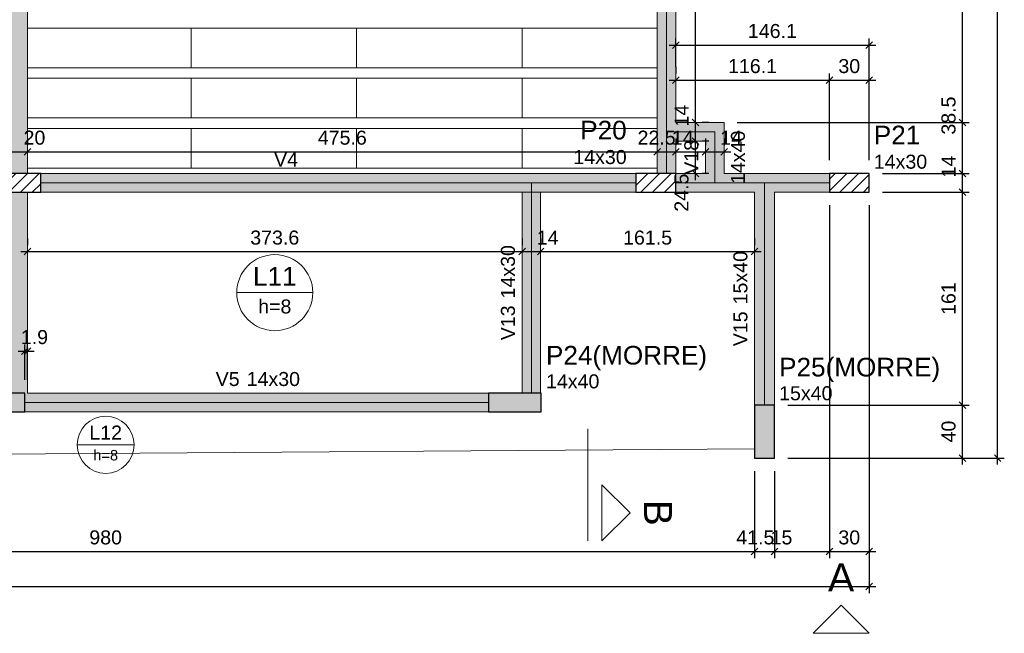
# Model space of a CAD drawing. Header units: millimetres. Extents: x 1434 to 2277, y -793 to -278.
# Tile 20 of 111: x 1732 to 1747, y -634 to -625. Entities that reach past the tile are written whole.
import ezdxf

# ---------------------------------------------------------------- set-up
doc = ezdxf.new("R2010")
doc.units = ezdxf.units.MM
doc.linetypes.add('DASHDOT', pattern=[25.4, 12.7, -6.35, 0, -6.35])
doc.linetypes.add('DOT', pattern=[6.35, 0, -6.35])
for name, color, linetype, lineweight in [('FO-Cortes', 9, 'DASHDOT', 5), ('FO-Cotas', 5, 'Continuous', 5), ('FO-Eixos', 5, 'Continuous', 5), ('FO-Hachura pilar que morre', 106, 'Continuous', 5), ('FO-Hachura pilar que passa', 19, 'Continuous', 5), ('FO-Hachura viga', 43, 'Continuous', 5), ('FO-Hachuras das lajes', 1, 'Continuous', 20), ('FO-Pilares', 4, 'Continuous', 30), ('FO-Textos das lajes', 3, 'Continuous', 20), ('FO-Textos das vigas', 7, 'Continuous', 5), ('FO-Textos dos pilares', 7, 'Continuous', 5), ('FO-Vigas', 1, 'Continuous', 20)]:
    doc.layers.add(name, color=color, linetype=linetype, lineweight=lineweight)
doc.styles.add('ARIAL', font='arial.ttf')
doc.styles.get("Standard").update_dxf_attribs({"font": 'arial.ttf'})
doc.dimstyles.new('UM_50.000000', dxfattribs={"dimtxt": 0.18, "dimasz": 0.1, "dimexe": 0.1, "dimexo": 0.2, "dimgap": 0, "dimtad": 1, "dimtih": 1, "dimtoh": 1, "dimdec": 1, "dimlfac": 50, "dimzin": 0, "dimdsep": 46, "dimtxsty": 'Standard', "dimcen": 0.09, "dimdle": 0.1, "dimadec": 1, "dimazin": 2, "dimtfac": 1, "dimtdec": 4, "dimtofl": 0, "dimtmove": 0, "dimatfit": 3, "dimfxl": 1, "dimtolj": 1, "dimarcsym": 0})
pattern_1 = [(45, (1711.39028, -632.76734), (-0.08838835, 0.08838835), [])]

# ---------------------------------------------------------------- blocks, each defined once
blk = doc.blocks.new('_Oblique')
at = {"color": 0, "linetype": 'ByBlock', "lineweight": -2}
blk.add_line((-0.5, -0.5), (0.5, 0.5), dxfattribs=at)
blk = doc.blocks.new('*D733')
at = {"layer": 'FO-Cotas', "color": 0, "lineweight": -2, "transparency": 16777216}
for p, q in [((1741.614, -625.395), (1741.614, -625.495)), ((1741.514, -625.595), (1744.035, -625.595)), ((1743.935, -626.807), (1743.935, -625.495))]:
    blk.add_line(p, q, dxfattribs=at)
at = {"layer": 'FO-Cotas', "color": 0, "lineweight": -2, "transparency": 16777216, "xscale": 0.1, "yscale": 0.1, "zscale": 0.1, "rotation": 180}
blk.add_blockref('_Oblique', (1741.614, -625.595), dxfattribs=at)
at = {"layer": 'FO-Cotas', "color": 0, "lineweight": -2, "transparency": 16777216, "xscale": 0.1, "yscale": 0.1, "zscale": 0.1}
blk.add_blockref('_Oblique', (1743.935, -625.595), dxfattribs=at)
at = {"layer": 'FO-Cotas', "color": 7, "transparency": 16777216, "insert": (1742.774, -625.384), "char_height": 0.2118, "attachment_point": 5, "rotation": 0.0057, "style": 'ARIAL'}
blk.add_mtext('\\A1;116.1', dxfattribs=at)
blk = doc.blocks.new('*D734')
at = {"layer": 'FO-Cotas', "color": 0, "lineweight": -2, "transparency": 16777216}
for p, q in [((1743.835, -625.595), (1744.635, -625.595)), ((1743.935, -626.807), (1743.935, -625.495)), ((1744.535, -626.807), (1744.535, -625.495))]:
    blk.add_line(p, q, dxfattribs=at)
at = {"layer": 'FO-Cotas', "color": 0, "lineweight": -2, "transparency": 16777216, "xscale": 0.1, "yscale": 0.1, "zscale": 0.1, "rotation": 180}
blk.add_blockref('_Oblique', (1743.935, -625.595), dxfattribs=at)
at = {"layer": 'FO-Cotas', "color": 0, "lineweight": -2, "transparency": 16777216, "xscale": 0.1, "yscale": 0.1, "zscale": 0.1}
blk.add_blockref('_Oblique', (1744.535, -625.595), dxfattribs=at)
at = {"layer": 'FO-Cotas', "color": 7, "transparency": 16777216, "insert": (1744.235, -625.384), "char_height": 0.2118, "attachment_point": 5, "rotation": 0.0057, "style": 'ARIAL'}
blk.add_mtext('\\A1;30', dxfattribs=at)
blk = doc.blocks.new('*D736')
at = {"layer": 'FO-Cotas', "color": 0, "lineweight": -2, "transparency": 16777216}
for p, q in [((1741.614, -625.395), (1741.614, -624.966)), ((1744.535, -626.807), (1744.535, -624.966)), ((1741.514, -625.066), (1744.635, -625.066))]:
    blk.add_line(p, q, dxfattribs=at)
at = {"layer": 'FO-Cotas', "color": 0, "lineweight": -2, "transparency": 16777216, "xscale": 0.1, "yscale": 0.1, "zscale": 0.1, "rotation": 180}
blk.add_blockref('_Oblique', (1741.614, -625.066), dxfattribs=at)
at = {"layer": 'FO-Cotas', "color": 0, "lineweight": -2, "transparency": 16777216, "xscale": 0.1, "yscale": 0.1, "zscale": 0.1}
blk.add_blockref('_Oblique', (1744.535, -625.066), dxfattribs=at)
at = {"layer": 'FO-Cotas', "color": 7, "transparency": 16777216, "insert": (1743.074, -624.854), "char_height": 0.2118, "attachment_point": 5, "rotation": 0.0057, "style": 'ARIAL'}
blk.add_mtext('\\A1;146.1', dxfattribs=at)
blk = doc.blocks.new('*D743')
at = {"layer": 'FO-Cotas', "color": 0, "lineweight": -2, "transparency": 16777216}
for p, q in [((1723.204, -631.507), (1723.204, -632.819)), ((1742.805, -631.507), (1742.805, -632.819)), ((1723.104, -632.719), (1742.905, -632.719))]:
    blk.add_line(p, q, dxfattribs=at)
at = {"layer": 'FO-Cotas', "color": 0, "lineweight": -2, "transparency": 16777216, "xscale": 0.1, "yscale": 0.1, "zscale": 0.1, "rotation": 180}
blk.add_blockref('_Oblique', (1723.204, -632.719), dxfattribs=at)
at = {"layer": 'FO-Cotas', "color": 0, "lineweight": -2, "transparency": 16777216, "xscale": 0.1, "yscale": 0.1, "zscale": 0.1}
blk.add_blockref('_Oblique', (1742.805, -632.719), dxfattribs=at)
at = {"layer": 'FO-Cotas', "color": 7, "transparency": 16777216, "insert": (1733.004, -632.508), "char_height": 0.2118, "attachment_point": 5, "rotation": 0.0057, "style": 'ARIAL'}
blk.add_mtext('\\A1;980', dxfattribs=at)
blk = doc.blocks.new('*D744')
at = {"layer": 'FO-Cotas', "color": 0, "lineweight": -2, "transparency": 16777216}
for p, q in [((1742.805, -631.507), (1742.805, -632.819)), ((1743.105, -631.507), (1743.105, -632.819)), ((1742.705, -632.719), (1743.205, -632.719))]:
    blk.add_line(p, q, dxfattribs=at)
at = {"layer": 'FO-Cotas', "color": 0, "lineweight": -2, "transparency": 16777216, "xscale": 0.1, "yscale": 0.1, "zscale": 0.1, "rotation": 180}
blk.add_blockref('_Oblique', (1742.805, -632.719), dxfattribs=at)
at = {"layer": 'FO-Cotas', "color": 0, "lineweight": -2, "transparency": 16777216, "xscale": 0.1, "yscale": 0.1, "zscale": 0.1}
blk.add_blockref('_Oblique', (1743.105, -632.719), dxfattribs=at)
at = {"layer": 'FO-Cotas', "color": 7, "transparency": 16777216, "insert": (1743.211, -632.508), "char_height": 0.2118, "attachment_point": 5, "rotation": 0.0057, "style": 'ARIAL'}
blk.add_mtext('\\A1;15', dxfattribs=at)
blk = doc.blocks.new('*D745')
at = {"layer": 'FO-Cotas', "color": 0, "lineweight": -2, "transparency": 16777216}
for p, q in [((1743.935, -627.487), (1743.935, -632.819)), ((1743.105, -631.507), (1743.105, -632.819)), ((1743.005, -632.719), (1744.035, -632.719))]:
    blk.add_line(p, q, dxfattribs=at)
at = {"layer": 'FO-Cotas', "color": 0, "lineweight": -2, "transparency": 16777216, "xscale": 0.1, "yscale": 0.1, "zscale": 0.1, "rotation": 180}
blk.add_blockref('_Oblique', (1743.105, -632.719), dxfattribs=at)
at = {"layer": 'FO-Cotas', "color": 0, "lineweight": -2, "transparency": 16777216, "xscale": 0.1, "yscale": 0.1, "zscale": 0.1}
blk.add_blockref('_Oblique', (1743.935, -632.719), dxfattribs=at)
at = {"layer": 'FO-Cotas', "color": 7, "transparency": 16777216, "insert": (1742.816, -632.508), "char_height": 0.2118, "attachment_point": 5, "rotation": 0.0057, "style": 'ARIAL'}
blk.add_mtext('\\A1;41.5', dxfattribs=at)
blk = doc.blocks.new('*D746')
at = {"layer": 'FO-Cotas', "color": 0, "lineweight": -2, "transparency": 16777216}
for p, q in [((1743.935, -627.487), (1743.935, -632.819)), ((1744.535, -627.487), (1744.535, -632.819)), ((1743.835, -632.719), (1744.635, -632.719))]:
    blk.add_line(p, q, dxfattribs=at)
at = {"layer": 'FO-Cotas', "color": 0, "lineweight": -2, "transparency": 16777216, "xscale": 0.1, "yscale": 0.1, "zscale": 0.1, "rotation": 180}
blk.add_blockref('_Oblique', (1743.935, -632.719), dxfattribs=at)
at = {"layer": 'FO-Cotas', "color": 0, "lineweight": -2, "transparency": 16777216, "xscale": 0.1, "yscale": 0.1, "zscale": 0.1}
blk.add_blockref('_Oblique', (1744.535, -632.719), dxfattribs=at)
at = {"layer": 'FO-Cotas', "color": 7, "transparency": 16777216, "insert": (1744.235, -632.508), "char_height": 0.2118, "attachment_point": 5, "rotation": 0.0057, "style": 'ARIAL'}
blk.add_mtext('\\A1;30', dxfattribs=at)
blk = doc.blocks.new('*D747')
at = {"layer": 'FO-Cotas', "color": 0, "lineweight": -2, "transparency": 16777216}
for p, q in [((1711.07, -627.487), (1711.07, -633.349)), ((1744.535, -627.487), (1744.535, -633.349)), ((1710.97, -633.249), (1744.635, -633.249))]:
    blk.add_line(p, q, dxfattribs=at)
at = {"layer": 'FO-Cotas', "color": 0, "lineweight": -2, "transparency": 16777216, "xscale": 0.1, "yscale": 0.1, "zscale": 0.1, "rotation": 180}
blk.add_blockref('_Oblique', (1711.07, -633.249), dxfattribs=at)
at = {"layer": 'FO-Cotas', "color": 0, "lineweight": -2, "transparency": 16777216, "xscale": 0.1, "yscale": 0.1, "zscale": 0.1}
blk.add_blockref('_Oblique', (1744.535, -633.249), dxfattribs=at)
at = {"layer": 'FO-Cotas', "color": 7, "transparency": 16777216, "insert": (1727.803, -633.037), "char_height": 0.2118, "attachment_point": 5, "rotation": 0.0057, "style": 'ARIAL'}
blk.add_mtext('\\A1;1673.2', dxfattribs=at)
blk = doc.blocks.new('*D763')
at = {"layer": 'FO-Cotas', "color": 0, "lineweight": -2, "transparency": 16777216}
for p, q in [((1745.947, -631.407), (1745.947, -630.407)), ((1743.305, -630.507), (1746.047, -630.507)), ((1743.305, -631.307), (1746.047, -631.307))]:
    blk.add_line(p, q, dxfattribs=at)
at = {"layer": 'FO-Cotas', "color": 0, "lineweight": -2, "transparency": 16777216, "xscale": 0.1, "yscale": 0.1, "zscale": 0.1}
for p, rotation in [((1745.947, -630.507), 90), ((1745.947, -631.307), 270)]:
    blk.add_blockref('_Oblique', p, dxfattribs=dict(at, rotation=rotation))
at = {"layer": 'FO-Cotas', "color": 7, "transparency": 16777216, "insert": (1745.735, -630.907), "char_height": 0.2118, "attachment_point": 5, "rotation": 90, "style": 'ARIAL'}
blk.add_mtext('\\A1;40', dxfattribs=at)
blk = doc.blocks.new('*D764')
at = {"layer": 'FO-Cotas', "color": 0, "lineweight": -2, "transparency": 16777216}
for p, q in [((1745.947, -630.607), (1745.947, -627.187)), ((1744.735, -627.287), (1746.047, -627.287)), ((1743.305, -630.507), (1746.047, -630.507))]:
    blk.add_line(p, q, dxfattribs=at)
at = {"layer": 'FO-Cotas', "color": 0, "lineweight": -2, "transparency": 16777216, "xscale": 0.1, "yscale": 0.1, "zscale": 0.1}
for p, rotation in [((1745.947, -627.287), 90), ((1745.947, -630.507), 270)]:
    blk.add_blockref('_Oblique', p, dxfattribs=dict(at, rotation=rotation))
at = {"layer": 'FO-Cotas', "color": 7, "transparency": 16777216, "insert": (1745.735, -628.897), "char_height": 0.2118, "attachment_point": 5, "rotation": 90, "style": 'ARIAL'}
blk.add_mtext('\\A1;161', dxfattribs=at)
blk = doc.blocks.new('*D765')
at = {"layer": 'FO-Cotas', "color": 0, "lineweight": -2, "transparency": 16777216}
for p, q in [((1745.947, -627.387), (1745.947, -626.907)), ((1744.735, -627.007), (1746.047, -627.007)), ((1744.735, -627.287), (1746.047, -627.287))]:
    blk.add_line(p, q, dxfattribs=at)
at = {"layer": 'FO-Cotas', "color": 0, "lineweight": -2, "transparency": 16777216, "xscale": 0.1, "yscale": 0.1, "zscale": 0.1}
for p, rotation in [((1745.947, -627.007), 90), ((1745.947, -627.287), 270)]:
    blk.add_blockref('_Oblique', p, dxfattribs=dict(at, rotation=rotation))
at = {"layer": 'FO-Cotas', "color": 7, "transparency": 16777216, "insert": (1745.735, -626.901), "char_height": 0.2118, "attachment_point": 5, "rotation": 90, "style": 'ARIAL'}
blk.add_mtext('\\A1;14', dxfattribs=at)
blk = doc.blocks.new('*D766')
at = {"layer": 'FO-Cotas', "color": 0, "lineweight": -2, "transparency": 16777216}
for p, q in [((1745.947, -627.107), (1745.947, -626.137)), ((1742.544, -626.237), (1746.047, -626.237)), ((1744.735, -627.007), (1746.047, -627.007))]:
    blk.add_line(p, q, dxfattribs=at)
at = {"layer": 'FO-Cotas', "color": 0, "lineweight": -2, "transparency": 16777216, "xscale": 0.1, "yscale": 0.1, "zscale": 0.1}
for p, rotation in [((1745.947, -626.237), 90), ((1745.947, -627.007), 270)]:
    blk.add_blockref('_Oblique', p, dxfattribs=dict(at, rotation=rotation))
at = {"layer": 'FO-Cotas', "color": 7, "transparency": 16777216, "insert": (1745.735, -626.131), "char_height": 0.2118, "attachment_point": 5, "rotation": 90, "style": 'ARIAL'}
blk.add_mtext('\\A1;38.5', dxfattribs=at)
blk = doc.blocks.new('*D767')
at = {"layer": 'FO-Cotas', "color": 0, "lineweight": -2, "transparency": 16777216}
for p, q in [((1741.814, -620.977), (1746.047, -620.977)), ((1745.947, -626.337), (1745.947, -620.877)), ((1742.544, -626.237), (1746.047, -626.237))]:
    blk.add_line(p, q, dxfattribs=at)
at = {"layer": 'FO-Cotas', "color": 0, "lineweight": -2, "transparency": 16777216, "xscale": 0.1, "yscale": 0.1, "zscale": 0.1}
for p, rotation in [((1745.947, -620.977), 90), ((1745.947, -626.237), 270)]:
    blk.add_blockref('_Oblique', p, dxfattribs=dict(at, rotation=rotation))
at = {"layer": 'FO-Cotas', "color": 7, "transparency": 16777216, "insert": (1745.735, -623.607), "char_height": 0.2118, "attachment_point": 5, "rotation": 90, "style": 'ARIAL'}
blk.add_mtext('\\A1;263', dxfattribs=at)
blk = doc.blocks.new('*D775')
at = {"layer": 'FO-Cotas', "color": 0, "lineweight": -2, "transparency": 16777216}
for p, q in [((1746.476, -631.407), (1746.476, -601.267)), ((1742.544, -601.367), (1746.576, -601.367)), ((1743.305, -631.307), (1746.576, -631.307))]:
    blk.add_line(p, q, dxfattribs=at)
at = {"layer": 'FO-Cotas', "color": 0, "lineweight": -2, "transparency": 16777216, "xscale": 0.1, "yscale": 0.1, "zscale": 0.1}
for p, rotation in [((1746.476, -601.367), 90), ((1746.476, -631.307), 270)]:
    blk.add_blockref('_Oblique', p, dxfattribs=dict(at, rotation=rotation))
at = {"layer": 'FO-Cotas', "color": 7, "transparency": 16777216, "insert": (1746.265, -616.337), "char_height": 0.2118, "attachment_point": 5, "rotation": 90, "style": 'ARIAL'}
blk.add_mtext('\\A1;1497', dxfattribs=at)
blk = doc.blocks.new('*D778')
at = {"layer": 'FO-Cotas', "color": 0, "lineweight": -2, "transparency": 16777216}
for p, q in [((1731.823, -627.987), (1731.823, -628.087)), ((1739.294, -627.987), (1739.294, -628.087)), ((1731.723, -628.187), (1739.394, -628.187))]:
    blk.add_line(p, q, dxfattribs=at)
at = {"layer": 'FO-Cotas', "color": 0, "lineweight": -2, "transparency": 16777216, "xscale": 0.1, "yscale": 0.1, "zscale": 0.1, "rotation": 180}
blk.add_blockref('_Oblique', (1731.823, -628.187), dxfattribs=at)
at = {"layer": 'FO-Cotas', "color": 0, "lineweight": -2, "transparency": 16777216, "xscale": 0.1, "yscale": 0.1, "zscale": 0.1}
blk.add_blockref('_Oblique', (1739.294, -628.187), dxfattribs=at)
at = {"layer": 'FO-Cotas', "color": 7, "transparency": 16777216, "insert": (1735.558, -627.976), "char_height": 0.2118, "attachment_point": 5, "rotation": 0.0057, "style": 'ARIAL'}
blk.add_mtext('\\A1;373.6', dxfattribs=at)
blk = doc.blocks.new('*D779')
at = {"layer": 'FO-Cotas', "color": 0, "lineweight": -2, "transparency": 16777216}
for p, q in [((1739.294, -627.987), (1739.294, -628.087)), ((1739.574, -627.987), (1739.574, -628.087)), ((1739.194, -628.187), (1739.674, -628.187))]:
    blk.add_line(p, q, dxfattribs=at)
at = {"layer": 'FO-Cotas', "color": 0, "lineweight": -2, "transparency": 16777216, "xscale": 0.1, "yscale": 0.1, "zscale": 0.1, "rotation": 180}
blk.add_blockref('_Oblique', (1739.294, -628.187), dxfattribs=at)
at = {"layer": 'FO-Cotas', "color": 0, "lineweight": -2, "transparency": 16777216, "xscale": 0.1, "yscale": 0.1, "zscale": 0.1}
blk.add_blockref('_Oblique', (1739.574, -628.187), dxfattribs=at)
at = {"layer": 'FO-Cotas', "color": 7, "transparency": 16777216, "insert": (1739.68, -627.976), "char_height": 0.2118, "attachment_point": 5, "rotation": 0.0057, "style": 'ARIAL'}
blk.add_mtext('\\A1;14', dxfattribs=at)
blk = doc.blocks.new('*D780')
at = {"layer": 'FO-Cotas', "color": 0, "lineweight": -2, "transparency": 16777216}
for p, q in [((1739.574, -627.987), (1739.574, -628.087)), ((1742.805, -627.987), (1742.805, -628.087)), ((1739.474, -628.187), (1742.905, -628.187))]:
    blk.add_line(p, q, dxfattribs=at)
at = {"layer": 'FO-Cotas', "color": 0, "lineweight": -2, "transparency": 16777216, "xscale": 0.1, "yscale": 0.1, "zscale": 0.1, "rotation": 180}
blk.add_blockref('_Oblique', (1739.574, -628.187), dxfattribs=at)
at = {"layer": 'FO-Cotas', "color": 0, "lineweight": -2, "transparency": 16777216, "xscale": 0.1, "yscale": 0.1, "zscale": 0.1}
blk.add_blockref('_Oblique', (1742.805, -628.187), dxfattribs=at)
at = {"layer": 'FO-Cotas', "color": 7, "transparency": 16777216, "insert": (1741.189, -627.976), "char_height": 0.2118, "attachment_point": 5, "rotation": 0.0057, "style": 'ARIAL'}
blk.add_mtext('\\A1;161.5', dxfattribs=at)
blk = doc.blocks.new('*D787')
at = {"layer": 'FO-Cotas', "color": 0, "lineweight": -2, "transparency": 16777216}
for p, q in [((1731.423, -626.477), (1731.423, -626.577)), ((1731.823, -626.477), (1731.823, -626.577)), ((1731.323, -626.677), (1731.923, -626.677))]:
    blk.add_line(p, q, dxfattribs=at)
at = {"layer": 'FO-Cotas', "color": 0, "lineweight": -2, "transparency": 16777216, "xscale": 0.1, "yscale": 0.1, "zscale": 0.1, "rotation": 180}
blk.add_blockref('_Oblique', (1731.423, -626.677), dxfattribs=at)
at = {"layer": 'FO-Cotas', "color": 0, "lineweight": -2, "transparency": 16777216, "xscale": 0.1, "yscale": 0.1, "zscale": 0.1}
blk.add_blockref('_Oblique', (1731.823, -626.677), dxfattribs=at)
at = {"layer": 'FO-Cotas', "color": 7, "transparency": 16777216, "insert": (1731.929, -626.466), "char_height": 0.2118, "attachment_point": 5, "rotation": 0.0057, "style": 'ARIAL'}
blk.add_mtext('\\A1;20', dxfattribs=at)
blk = doc.blocks.new('*D788')
at = {"layer": 'FO-Cotas', "color": 0, "lineweight": -2, "transparency": 16777216}
for p, q in [((1731.823, -626.477), (1731.823, -626.577)), ((1741.334, -626.477), (1741.334, -626.577)), ((1731.723, -626.677), (1741.434, -626.677))]:
    blk.add_line(p, q, dxfattribs=at)
at = {"layer": 'FO-Cotas', "color": 0, "lineweight": -2, "transparency": 16777216, "xscale": 0.1, "yscale": 0.1, "zscale": 0.1, "rotation": 180}
blk.add_blockref('_Oblique', (1731.823, -626.677), dxfattribs=at)
at = {"layer": 'FO-Cotas', "color": 0, "lineweight": -2, "transparency": 16777216, "xscale": 0.1, "yscale": 0.1, "zscale": 0.1}
blk.add_blockref('_Oblique', (1741.334, -626.677), dxfattribs=at)
at = {"layer": 'FO-Cotas', "color": 7, "transparency": 16777216, "insert": (1736.578, -626.466), "char_height": 0.2118, "attachment_point": 5, "rotation": 0.0057, "style": 'ARIAL'}
blk.add_mtext('\\A1;475.6', dxfattribs=at)
blk = doc.blocks.new('*D789')
at = {"layer": 'FO-Cotas', "color": 0, "lineweight": -2, "transparency": 16777216}
for p, q in [((1741.334, -626.477), (1741.334, -626.577)), ((1741.614, -626.477), (1741.614, -626.577)), ((1741.234, -626.677), (1741.714, -626.677))]:
    blk.add_line(p, q, dxfattribs=at)
at = {"layer": 'FO-Cotas', "color": 0, "lineweight": -2, "transparency": 16777216, "xscale": 0.1, "yscale": 0.1, "zscale": 0.1, "rotation": 180}
blk.add_blockref('_Oblique', (1741.334, -626.677), dxfattribs=at)
at = {"layer": 'FO-Cotas', "color": 0, "lineweight": -2, "transparency": 16777216, "xscale": 0.1, "yscale": 0.1, "zscale": 0.1}
blk.add_blockref('_Oblique', (1741.614, -626.677), dxfattribs=at)
at = {"layer": 'FO-Cotas', "color": 7, "transparency": 16777216, "insert": (1741.72, -626.466), "char_height": 0.2118, "attachment_point": 5, "rotation": 0.0057, "style": 'ARIAL'}
blk.add_mtext('\\A1;14', dxfattribs=at)
blk = doc.blocks.new('*D790')
at = {"layer": 'FO-Cotas', "color": 0, "lineweight": -2, "transparency": 16777216}
for p, q in [((1741.614, -626.477), (1741.614, -626.577)), ((1742.064, -626.477), (1742.064, -626.577)), ((1741.514, -626.677), (1742.164, -626.677))]:
    blk.add_line(p, q, dxfattribs=at)
at = {"layer": 'FO-Cotas', "color": 0, "lineweight": -2, "transparency": 16777216, "xscale": 0.1, "yscale": 0.1, "zscale": 0.1, "rotation": 180}
blk.add_blockref('_Oblique', (1741.614, -626.677), dxfattribs=at)
at = {"layer": 'FO-Cotas', "color": 0, "lineweight": -2, "transparency": 16777216, "xscale": 0.1, "yscale": 0.1, "zscale": 0.1}
blk.add_blockref('_Oblique', (1742.064, -626.677), dxfattribs=at)
at = {"layer": 'FO-Cotas', "color": 7, "transparency": 16777216, "insert": (1741.325, -626.466), "char_height": 0.2118, "attachment_point": 5, "rotation": 0.0057, "style": 'ARIAL'}
blk.add_mtext('\\A1;22.5', dxfattribs=at)
blk = doc.blocks.new('*D791')
at = {"layer": 'FO-Cotas', "color": 0, "lineweight": -2, "transparency": 16777216}
for p, q in [((1742.064, -626.477), (1742.064, -626.577)), ((1742.344, -626.477), (1742.344, -626.577)), ((1741.964, -626.677), (1742.444, -626.677))]:
    blk.add_line(p, q, dxfattribs=at)
at = {"layer": 'FO-Cotas', "color": 0, "lineweight": -2, "transparency": 16777216, "xscale": 0.1, "yscale": 0.1, "zscale": 0.1, "rotation": 180}
blk.add_blockref('_Oblique', (1742.064, -626.677), dxfattribs=at)
at = {"layer": 'FO-Cotas', "color": 0, "lineweight": -2, "transparency": 16777216, "xscale": 0.1, "yscale": 0.1, "zscale": 0.1}
blk.add_blockref('_Oblique', (1742.344, -626.677), dxfattribs=at)
at = {"layer": 'FO-Cotas', "color": 7, "transparency": 16777216, "insert": (1742.45, -626.466), "char_height": 0.2118, "attachment_point": 5, "rotation": 0.0057, "style": 'ARIAL'}
blk.add_mtext('\\A1;14', dxfattribs=at)
blk = doc.blocks.new('*D818')
at = {"layer": 'FO-Cotas', "color": 0, "lineweight": -2, "transparency": 16777216}
for p, q in [((1741.914, -627.107), (1741.914, -626.417)), ((1742.114, -626.517), (1742.014, -626.517)), ((1742.114, -627.007), (1742.014, -627.007))]:
    blk.add_line(p, q, dxfattribs=at)
at = {"layer": 'FO-Cotas', "color": 0, "lineweight": -2, "transparency": 16777216, "xscale": 0.1, "yscale": 0.1, "zscale": 0.1}
for p, rotation in [((1741.914, -626.517), 90), ((1741.914, -627.007), 270)]:
    blk.add_blockref('_Oblique', p, dxfattribs=dict(at, rotation=rotation))
at = {"layer": 'FO-Cotas', "color": 7, "transparency": 16777216, "insert": (1741.702, -627.296), "char_height": 0.2118, "attachment_point": 5, "rotation": 90, "style": 'ARIAL'}
blk.add_mtext('\\A1;24.5', dxfattribs=at)
blk = doc.blocks.new('*D819')
at = {"layer": 'FO-Cotas', "color": 0, "lineweight": -2, "transparency": 16777216}
for p, q in [((1741.914, -626.617), (1741.914, -626.137)), ((1742.114, -626.237), (1742.014, -626.237)), ((1742.114, -626.517), (1742.014, -626.517))]:
    blk.add_line(p, q, dxfattribs=at)
at = {"layer": 'FO-Cotas', "color": 0, "lineweight": -2, "transparency": 16777216, "xscale": 0.1, "yscale": 0.1, "zscale": 0.1}
for p, rotation in [((1741.914, -626.237), 90), ((1741.914, -626.517), 270)]:
    blk.add_blockref('_Oblique', p, dxfattribs=dict(at, rotation=rotation))
at = {"layer": 'FO-Cotas', "color": 7, "transparency": 16777216, "insert": (1741.702, -626.131), "char_height": 0.2118, "attachment_point": 5, "rotation": 90, "style": 'ARIAL'}
blk.add_mtext('\\A1;14', dxfattribs=at)
blk = doc.blocks.new('*D820')
at = {"layer": 'FO-Cotas', "color": 0, "lineweight": -2, "transparency": 16777216}
for p, q in [((1741.914, -626.337), (1741.914, -602.237)), ((1742.114, -602.337), (1742.014, -602.337)), ((1742.114, -626.237), (1742.014, -626.237))]:
    blk.add_line(p, q, dxfattribs=at)
at = {"layer": 'FO-Cotas', "color": 0, "lineweight": -2, "transparency": 16777216, "xscale": 0.1, "yscale": 0.1, "zscale": 0.1}
for p, rotation in [((1741.914, -602.337), 90), ((1741.914, -626.237), 270)]:
    blk.add_blockref('_Oblique', p, dxfattribs=dict(at, rotation=rotation))
at = {"layer": 'FO-Cotas', "color": 7, "transparency": 16777216, "insert": (1741.702, -614.287), "char_height": 0.2118, "attachment_point": 5, "rotation": 90, "style": 'ARIAL'}
blk.add_mtext('\\A1;1195', dxfattribs=at)
blk = doc.blocks.new('*D827')
at = {"layer": 'FO-Cotas', "color": 0, "lineweight": -2, "transparency": 16777216}
for p, q in [((1731.784, -630.127), (1731.784, -629.592)), ((1731.823, -630.127), (1731.823, -629.592)), ((1731.684, -629.692), (1731.923, -629.692))]:
    blk.add_line(p, q, dxfattribs=at)
at = {"layer": 'FO-Cotas', "color": 0, "lineweight": -2, "transparency": 16777216, "xscale": 0.1, "yscale": 0.1, "zscale": 0.1, "rotation": 180}
blk.add_blockref('_Oblique', (1731.784, -629.692), dxfattribs=at)
at = {"layer": 'FO-Cotas', "color": 0, "lineweight": -2, "transparency": 16777216, "xscale": 0.1, "yscale": 0.1, "zscale": 0.1}
blk.add_blockref('_Oblique', (1731.823, -629.692), dxfattribs=at)
at = {"layer": 'FO-Cotas', "color": 7, "transparency": 16777216, "insert": (1731.929, -629.48), "char_height": 0.2118, "attachment_point": 5, "rotation": 0.0057, "style": 'ARIAL'}
blk.add_mtext('\\A1;1.9', dxfattribs=at)

msp = doc.modelspace()

# ---------------------------------------------------------------- hatches: boundary and pattern name
at = {"layer": 'FO-Hachura pilar que morre', "linetype": 'Continuous'}
for points in [[(1730.9841, -630.3273), (1730.9841, -630.4673), (1730.9841, -630.6073), (1731.3841, -630.6073), (1731.7841, -630.6073), (1731.7841, -630.4673), (1731.7841, -630.3273), (1731.3841, -630.3273)], [(1738.7841, -630.3273), (1738.7841, -630.4673), (1738.7841, -630.6073), (1739.1841, -630.6073), (1739.5841, -630.6073), (1739.5841, -630.4673), (1739.5841, -630.3273), (1739.1841, -630.3273)], [(1742.8049, -631.3073), (1742.9549, -631.3073), (1743.1049, -631.3073), (1743.1049, -630.9073), (1743.1049, -630.5073), (1742.9549, -630.5073), (1742.8049, -630.5073), (1742.8049, -630.9073)]]:
    msp.add_hatch(color=256, dxfattribs=at).paths.add_polyline_path(points)
at = {"layer": 'FO-Hachura pilar que passa', "linetype": 'Continuous'}
h = msp.add_hatch(dxfattribs=at)
h.set_pattern_fill('ANSI31', color=256, style=0)
h.set_pattern_definition(pattern_1)
h.paths.add_polyline_path([(1731.2229, -627.0073), (1731.2229, -627.1473), (1731.2229, -627.2873), (1731.6229, -627.2873), (1732.0229, -627.2873), (1732.0229, -627.1473), (1732.0229, -627.0073), (1731.6229, -627.0073)])
h = msp.add_hatch(dxfattribs=at)
h.set_pattern_fill('ANSI31', color=256, style=0)
h.set_pattern_definition(pattern_1)
h.paths.add_polyline_path([(1741.0139, -627.0073), (1741.0139, -627.1473), (1741.0139, -627.2873), (1741.3139, -627.2873), (1741.6139, -627.2873), (1741.6139, -627.1473), (1741.6139, -627.0073), (1741.3139, -627.0073)])
h = msp.add_hatch(dxfattribs=at)
h.set_pattern_fill('ANSI31', color=256, style=0)
h.set_pattern_definition(pattern_1)
h.paths.add_polyline_path([(1743.9349, -627.0073), (1743.9349, -627.1473), (1743.9349, -627.2873), (1744.2349, -627.2873), (1744.5349, -627.2873), (1744.5349, -627.1473), (1744.5349, -627.0073), (1744.2349, -627.0073)])
at = {"layer": 'FO-Hachura viga', "linetype": 'Continuous'}
for points in [[(1731.8227, -618.2021), (1731.8227, -618.2021), (1731.4229, -618.2021), (1731.4229, -627.0073), (1731.8227, -627.0073), (1731.8227, -618.2021)], [(1741.6139, -626.2373), (1741.6139, -626.2373), (1741.6139, -620.9773), (1741.3339, -620.9773), (1741.3339, -626.3773), (1741.4739, -626.3773), (1741.6139, -626.2373)], [(1742.3441, -626.2373), (1742.3441, -626.2373), (1741.6139, -626.2373), (1741.4739, -626.3773), (1741.6139, -626.5173), (1742.0641, -626.5173), (1742.3441, -626.2373)], [(1742.3441, -627.0073), (1742.3441, -627.0073), (1742.3441, -626.2373), (1742.0641, -626.5173), (1742.0641, -627.0073), (1742.2041, -627.1473), (1742.3441, -627.0073)], [(1741.6139, -626.5173), (1741.6139, -626.5173), (1741.4739, -626.3773), (1741.3339, -626.3773), (1741.3339, -627.0073), (1741.6139, -627.0073), (1741.6139, -626.5173)], [(1739.4341, -627.0073), (1739.4341, -627.0073), (1732.0229, -627.0073), (1732.0229, -627.2873), (1739.4341, -627.2873), (1739.4341, -627.0073)], [(1741.0139, -627.0073), (1741.0139, -627.0073), (1739.4341, -627.0073), (1739.4341, -627.2873), (1741.0139, -627.2873), (1741.0139, -627.0073)], [(1742.2041, -627.1473), (1742.2041, -627.1473), (1742.0641, -627.0073), (1741.6139, -627.0073), (1741.6139, -627.2873), (1742.2041, -627.2873), (1742.2041, -627.1473)], [(1742.9549, -627.1473), (1742.9549, -627.1473), (1742.9549, -627.0073), (1742.3441, -627.0073), (1742.2041, -627.1473), (1742.2041, -627.2873), (1742.8049, -627.2873), (1742.9549, -627.1473)], [(1743.9349, -627.0073), (1743.9349, -627.0073), (1742.9549, -627.0073), (1742.9549, -627.1473), (1743.1049, -627.2873), (1743.9349, -627.2873), (1743.9349, -627.0073)], [(1739.5741, -627.2873), (1739.5741, -627.2873), (1739.4341, -627.1473), (1739.2941, -627.2873), (1739.2941, -630.3273), (1739.5741, -630.3273), (1739.5741, -627.2873)], [(1743.1049, -627.2873), (1743.1049, -627.2873), (1742.9549, -627.1473), (1742.8049, -627.2873), (1742.8049, -630.5073), (1743.1049, -630.5073), (1743.1049, -627.2873)], [(1731.8229, -627.2873), (1731.8229, -627.2873), (1731.4229, -627.2873), (1731.4229, -630.3273), (1731.8229, -630.3273), (1731.8229, -627.2873)], [(1731.7841, -630.6073), (1731.7841, -630.6073), (1738.7841, -630.6073), (1738.7841, -630.3273), (1731.7841, -630.3273), (1731.7841, -630.6073)]]:
    msp.add_hatch(color=256, dxfattribs=at).paths.add_polyline_path(points)

# ---------------------------------------------------------------- linework, layer by layer
at = {"layer": 'FO-Cortes', "ltscale": 0.2}
msp.add_line((1740.2883, -630.8632), (1740.2883, -632.5576), dxfattribs=at)
at = {"layer": 'FO-Cortes', "linetype": 'Continuous'}
for points in [[(1740.5001, -632.5576), (1740.5001, -631.7104), (1740.9237, -632.134), (1740.5001, -632.5576)], [(1744.5352, -633.9565), (1743.688, -633.9565), (1744.1116, -633.5329), (1744.5352, -633.9565)]]:
    msp.add_lwpolyline(points, close=True, dxfattribs=at)
at = {"layer": 'FO-Eixos'}
for p, q in [((1741.4739, -626.3773), (1741.4739, -620.9773)), ((1741.4739, -627.0073), (1741.4739, -626.3773)), ((1741.4739, -626.3773), (1742.2041, -626.3773)), ((1742.2041, -627.1473), (1742.2041, -626.3773)), ((1732.0229, -627.1473), (1739.4341, -627.1473)), ((1739.4341, -627.1473), (1741.0139, -627.1473)), ((1739.4341, -630.3273), (1739.4341, -627.1473)), ((1741.6139, -627.1473), (1742.2041, -627.1473)), ((1742.2041, -627.1473), (1742.9549, -627.1473)), ((1742.9549, -630.5073), (1742.9549, -627.1473)), ((1742.9549, -627.1473), (1743.9349, -627.1473)), ((1731.7841, -630.4673), (1738.7841, -630.4673))]:
    msp.add_line(p, q, dxfattribs=at)
for points in [[(1731.8233, -625.4073), (1734.2933, -625.4073), (1734.2933, -624.8073), (1731.8233, -624.8073)], [(1741.3343, -624.8073), (1739.2933, -624.8073), (1739.2933, -625.4073), (1741.3343, -625.4073)], [(1731.8233, -626.1673), (1734.2933, -626.1673), (1734.2933, -625.5673), (1731.8233, -625.5673)], [(1741.3343, -625.5673), (1739.2933, -625.5673), (1739.2933, -626.1673), (1741.3343, -626.1673)], [(1731.8233, -626.9273), (1734.2933, -626.9273), (1734.2933, -626.3273), (1731.8233, -626.3273)], [(1741.3343, -626.3273), (1739.2933, -626.3273), (1739.2933, -626.9273), (1741.3343, -626.9273)]]:
    msp.add_lwpolyline(points, dxfattribs=at)
for points in [[(1734.2933, -625.4073), (1736.7933, -625.4073), (1736.7933, -624.8073), (1734.2933, -624.8073), (1734.2933, -625.4073)], [(1736.7933, -625.4073), (1739.2933, -625.4073), (1739.2933, -624.8073), (1736.7933, -624.8073), (1736.7933, -625.4073)], [(1734.2933, -626.1673), (1736.7933, -626.1673), (1736.7933, -625.5673), (1734.2933, -625.5673), (1734.2933, -626.1673)], [(1736.7933, -626.1673), (1739.2933, -626.1673), (1739.2933, -625.5673), (1736.7933, -625.5673), (1736.7933, -626.1673)], [(1734.2933, -626.9273), (1736.7933, -626.9273), (1736.7933, -626.3273), (1734.2933, -626.3273), (1734.2933, -626.9273)], [(1736.7933, -626.9273), (1739.2933, -626.9273), (1739.2933, -626.3273), (1736.7933, -626.3273), (1736.7933, -626.9273)]]:
    msp.add_lwpolyline(points, close=True, dxfattribs=at)
at = {"layer": 'FO-Hachuras das lajes'}
for p, q in [((1731.8233, -624.8073), (1741.3343, -624.8073)), ((1741.3343, -624.8073), (1741.3343, -624.8073)), ((1741.3343, -624.8073), (1741.3343, -624.8073)), ((1731.8233, -625.4073), (1741.3343, -625.4073)), ((1741.3343, -625.4073), (1741.3343, -625.4073)), ((1741.3343, -625.4073), (1741.3343, -625.4073)), ((1731.8233, -625.5673), (1741.3343, -625.5673)), ((1741.3343, -625.5673), (1741.3343, -625.5673)), ((1741.3343, -625.5673), (1741.3343, -625.5673)), ((1731.8233, -626.1673), (1741.3343, -626.1673)), ((1741.3343, -626.1673), (1741.3343, -626.1673)), ((1741.3343, -626.1673), (1741.3343, -626.1673)), ((1731.8233, -626.3273), (1741.3343, -626.3273)), ((1741.3343, -626.3273), (1741.3343, -626.3273)), ((1741.3343, -626.3273), (1741.3343, -626.3273)), ((1731.8233, -626.9273), (1741.3343, -626.9273)), ((1741.3343, -626.9273), (1741.3343, -626.9273)), ((1741.3343, -626.9273), (1741.3343, -626.9273))]:
    msp.add_line(p, q, dxfattribs=at)
at = {"layer": 'FO-Pilares'}
for points in [[(1731.2229, -627.0073), (1731.2229, -627.1473), (1731.2229, -627.2873), (1731.6229, -627.2873), (1732.0229, -627.2873), (1732.0229, -627.1473), (1732.0229, -627.0073), (1731.6229, -627.0073), (1731.2229, -627.0073)], [(1741.0139, -627.0073), (1741.0139, -627.1473), (1741.0139, -627.2873), (1741.3139, -627.2873), (1741.6139, -627.2873), (1741.6139, -627.1473), (1741.6139, -627.0073), (1741.3139, -627.0073), (1741.0139, -627.0073)], [(1743.9349, -627.0073), (1743.9349, -627.1473), (1743.9349, -627.2873), (1744.2349, -627.2873), (1744.5349, -627.2873), (1744.5349, -627.1473), (1744.5349, -627.0073), (1744.2349, -627.0073), (1743.9349, -627.0073)], [(1730.9841, -630.3273), (1730.9841, -630.4673), (1730.9841, -630.6073), (1731.3841, -630.6073), (1731.7841, -630.6073), (1731.7841, -630.4673), (1731.7841, -630.3273), (1731.3841, -630.3273), (1730.9841, -630.3273)], [(1738.7841, -630.3273), (1738.7841, -630.4673), (1738.7841, -630.6073), (1739.1841, -630.6073), (1739.5841, -630.6073), (1739.5841, -630.4673), (1739.5841, -630.3273), (1739.1841, -630.3273), (1738.7841, -630.3273)], [(1742.8049, -631.3073), (1742.9549, -631.3073), (1743.1049, -631.3073), (1743.1049, -630.9073), (1743.1049, -630.5073), (1742.9549, -630.5073), (1742.8049, -630.5073), (1742.8049, -630.9073), (1742.8049, -631.3073)]]:
    msp.add_lwpolyline(points, close=True, dxfattribs=at)
at = {"layer": 'FO-Textos das lajes'}
for p, q in [((1734.9838, -628.8073), (1736.1331, -628.8073)), ((1732.5735, -631.1073), (1733.4355, -631.1073))]:
    msp.add_line(p, q, dxfattribs=at)
for centre, radius in [((1735.5585, -628.8073), 0.5746), ((1733.0045, -631.1073), 0.431)]:
    msp.add_circle(centre, radius, dxfattribs=at)
at = {"layer": 'FO-Vigas'}
for p, q in [((1731.8229, -627.0073), (1731.8229, -618.2021)), ((1741.3339, -626.3773), (1741.3339, -620.9773)), ((1741.6139, -626.2373), (1741.6139, -620.9773)), ((1741.6139, -626.2373), (1742.3441, -626.2373)), ((1742.3441, -627.0073), (1742.3441, -626.2373)), ((1741.3339, -627.0073), (1741.3339, -626.3773)), ((1741.6139, -627.0073), (1741.6139, -626.5173)), ((1741.6139, -626.5173), (1742.0641, -626.5173)), ((1742.0641, -627.0073), (1742.0641, -626.5173)), ((1732.0229, -627.0073), (1739.4341, -627.0073)), ((1739.4341, -627.0073), (1741.0139, -627.0073)), ((1741.6139, -627.0073), (1742.0641, -627.0073)), ((1742.3441, -627.0073), (1742.9549, -627.0073)), ((1742.9549, -627.0073), (1743.9349, -627.0073)), ((1731.8229, -630.3273), (1731.8229, -627.2873)), ((1732.0229, -627.2873), (1739.4341, -627.2873)), ((1739.2941, -630.3273), (1739.2941, -627.2873)), ((1739.4341, -627.2873), (1741.0139, -627.2873)), ((1739.5741, -630.3273), (1739.5741, -627.2873)), ((1741.6139, -627.2873), (1742.2041, -627.2873)), ((1742.2041, -627.2873), (1742.8049, -627.2873)), ((1742.8049, -630.5073), (1742.8049, -627.2873)), ((1743.1049, -630.5073), (1743.1049, -627.2873)), ((1743.1049, -627.2873), (1743.9349, -627.2873)), ((1731.8229, -630.3273), (1738.7841, -630.3273)), ((1731.7841, -630.6073), (1738.7841, -630.6073)), ((1723.2041, -631.3073), (1742.8049, -631.1683))]:
    msp.add_line(p, q, dxfattribs=at)

# ---------------------------------------------------------------- texts
at = {"layer": 'FO-Cortes', "linetype": 'DOT', "ltscale": 0.2, "insert": (1741.1355, -632.134), "char_height": 0.4236, "width": 0.792819, "attachment_point": 8, "rotation": 270, "line_spacing_factor": 0.798, "style": 'ARIAL'}
msp.add_mtext('B', dxfattribs=at)
at = {"layer": 'FO-Cortes', "linetype": 'DOT', "ltscale": 0.2, "insert": (1744.1116, -633.3211), "char_height": 0.4236, "width": 0.792819, "attachment_point": 8, "line_spacing_factor": 0.798, "style": 'ARIAL'}
msp.add_mtext('A', dxfattribs=at)
at = {"layer": 'FO-Textos das lajes', "attachment_point": 8, "line_spacing_factor": 0.798, "style": 'ARIAL'}
for s, insert, char_height, width in [('L11', (1735.5585, -628.7014), 0.2824, 1.312705), ('h=8', (1735.5585, -629.125), 0.2118, 1.006939), ('L12', (1733.0045, -631.0279), 0.2118, 0.989578), ('h=8', (1733.0045, -631.3456), 0.15885, 0.760341)]:
    msp.add_mtext(s, dxfattribs=dict(at, insert=insert, char_height=char_height, width=width))
at = {"layer": 'FO-Textos das vigas', "linetype": 'Continuous', "char_height": 0.2118, "rotation": 90, "line_spacing_factor": 0.798, "style": 'ARIAL'}
for s, insert, width, attachment_point in [('14x40', (1742.6618, -626.7623), 1.61168, 8), ('V18', (1741.9582, -626.7623), 1.056128, 8), ('14x30', (1739.1882, -628.8946), 1.61168, 7), ('15x40', (1742.699, -628.9846), 1.61168, 7), ('V13', (1739.1882, -629.0005), 1.056128, 9), ('V15', (1742.699, -629.0905), 1.056128, 9)]:
    msp.add_mtext(s, dxfattribs=dict(at, insert=insert, width=width, attachment_point=attachment_point))
at = {"layer": 'FO-Textos das vigas', "linetype": 'Continuous', "char_height": 0.2118, "line_spacing_factor": 0.798, "style": 'ARIAL'}
for s, insert, width, attachment_point in [('V4', (1735.7285, -626.9014), 0.726269, 8), ('V5', (1735.0278, -630.2214), 0.726269, 9), ('14x30', (1735.1337, -630.2214), 1.61168, 7)]:
    msp.add_mtext(s, dxfattribs=dict(at, insert=insert, width=width, attachment_point=attachment_point))
at = {"layer": 'FO-Textos dos pilares', "linetype": 'Continuous', "line_spacing_factor": 0.798, "style": 'ARIAL'}
for s, insert, char_height, width, attachment_point in [('P20', (1740.8731, -626.4955), 0.2824, 1.400986, 9), ('P21', (1744.6055, -626.5661), 0.2824, 1.400986, 7), ('14x30', (1740.8731, -626.8661), 0.2118, 1.61168, 9), ('14x30', (1744.6055, -626.9367), 0.2118, 1.61168, 7), ('P24(MORRE)', (1739.6543, -629.9793), 0.2824, 4.851635, 7), ('P25(MORRE)', (1743.1753, -630.1593), 0.2824, 4.851635, 7), ('14x40', (1739.6547, -630.2567), 0.2118, 1.61168, 7), ('15x40', (1743.1755, -630.4367), 0.2118, 1.61168, 7)]:
    msp.add_mtext(s, dxfattribs=dict(at, insert=insert, char_height=char_height, width=width, attachment_point=attachment_point))

# ---------------------------------------------------------------- dimensions: what is measured, and where the dimension line sits
at = {"layer": 'FO-Cotas'}
for base, p1, p2, picture, middle in [((1746.4764, -601.3673), (1743.1049, -631.3073), (1742.3441, -601.3673), '*D775', (1746.2646, -616.3373)), ((1741.9141, -602.3373), (1741.9141, -626.2373), (1741.9141, -602.3373), '*D820', (1741.7023, -614.2873)), ((1745.9469, -620.9773), (1742.3441, -626.2373), (1741.6141, -620.9773), '*D767', (1745.7351, -623.6073)), ((1745.9469, -626.2373), (1744.5349, -627.0073), (1742.3441, -626.2373), '*D766', (1745.7351, -626.1314)), ((1741.9141, -626.2373), (1741.9141, -626.5173), (1741.9141, -626.2373), '*D819', (1741.7023, -626.1314)), ((1741.9141, -626.5173), (1741.9141, -627.0073), (1741.9141, -626.5173), '*D818', (1741.7023, -627.296)), ((1745.9469, -627.0073), (1744.5349, -627.2873), (1744.5349, -627.0073), '*D765', (1745.7351, -626.9014)), ((1745.9469, -627.2873), (1743.1049, -630.5073), (1744.5349, -627.2873), '*D764', (1745.7351, -628.8973)), ((1745.9469, -630.5073), (1743.1049, -631.3073), (1743.1049, -630.5073), '*D763', (1745.7351, -630.9073))]:
    dim = msp.add_linear_dim(base=base, p1=p1, p2=p2, angle=90, dimstyle='UM_50.000000', override={"dimtxt": 0.2118, "dimasz": 0.1, "dimexe": 0.1, "dimexo": 0.2, "dimtad": 1, "dimtih": 0, "dimtoh": 0, "dimdec": 1, "dimlfac": 50, "dimzin": 8, "dimtxsty": 'ARIAL', "dimblk": 'Oblique', "dimblk1": 'Oblique', "dimblk2": 'Oblique', "dimsah": 1, "dimdle": 0.1, "dimse1": 0, "dimse2": 0, "dimclrt": 7, "dimadec": 1, "dimazin": 3, "dimtmove": 2, "dimldrblk": 'Oblique'}, dxfattribs=at)
    dim.commit()
    dim.dimension.update_dxf_attribs({"geometry": picture, "text_midpoint": middle, "dimtype": 160, "text_rotation": 90})
for base, p1, p2, picture, middle, turn in [((1744.5348807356, -625.0658355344), (1741.6138807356, -625.5953355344), (1744.5348807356, -627.0073355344), '*D736', (1743.0743807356, -624.8540355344), 0.005729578), ((1743.9348807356, -625.5953355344), (1741.6138807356, -625.5953355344), (1743.9348807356, -627.0073355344), '*D733', (1742.7743807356, -625.3835355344), 0.005729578), ((1744.5349, -625.5953), (1743.9349, -627.0073), (1744.5349, -627.0073), '*D734', (1744.2349, -625.3835), 0.00573), ((1731.8229, -626.6773), (1731.4229, -626.6773), (1731.8229, -626.6773), '*D787', (1731.9288, -626.4655), 0.00573), ((1741.3338807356, -626.6773355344), (1731.8228807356, -626.6773355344), (1741.3338807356, -626.6773355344), '*D788', (1736.5783807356, -626.4655355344), 0.005729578), ((1742.0641, -626.6773), (1741.6139, -626.6773), (1742.0641, -626.6773), '*D790', (1741.3252, -626.4655), 0.00573), ((1741.6139, -626.6773), (1741.3339, -626.6773), (1741.6139, -626.6773), '*D789', (1741.7198, -626.4655), 0.00573), ((1742.3441, -626.6773), (1742.0641, -626.6773), (1742.3441, -626.6773), '*D791', (1742.45, -626.4655), 0.00573), ((1744.5349, -633.2488), (1711.0703, -627.2873), (1744.5349, -627.2873), '*D747', (1727.8026, -633.037), 0.00573), ((1743.9349, -632.7193), (1743.1049, -631.3073), (1743.9349, -627.2873), '*D745', (1742.8162, -632.5075), 0.00573), ((1744.5349, -632.7193), (1743.9349, -627.2873), (1744.5349, -627.2873), '*D746', (1744.2349, -632.5075), 0.00573), ((1739.2941, -628.1873), (1731.8229, -628.1873), (1739.2941, -628.1873), '*D778', (1735.5585, -627.9755), 0.00573), ((1739.5741, -628.1873), (1739.2941, -628.1873), (1739.5741, -628.1873), '*D779', (1739.68, -627.9755), 0.00573), ((1742.8049, -628.1873), (1739.5741, -628.1873), (1742.8049, -628.1873), '*D780', (1741.1895, -627.9755), 0.00573), ((1731.8229, -629.6919), (1731.7841, -630.3273), (1731.8229, -630.3273), '*D827', (1731.9288, -629.4801), 0.00573), ((1742.8049, -632.7193), (1723.2041, -631.3073), (1742.8049, -631.3073), '*D743', (1733.0045, -632.5075), 0.00573), ((1743.1049, -632.7193), (1742.8049, -631.3073), (1743.1049, -631.3073), '*D744', (1743.2108, -632.5075), 0.00573)]:
    dim = msp.add_linear_dim(base=base, p1=p1, p2=p2, dimstyle='UM_50.000000', override={"dimtxt": 0.2118, "dimasz": 0.1, "dimexe": 0.1, "dimexo": 0.2, "dimtad": 1, "dimtih": 0, "dimtoh": 0, "dimdec": 1, "dimlfac": 50, "dimzin": 8, "dimtxsty": 'ARIAL', "dimblk": 'Oblique', "dimblk1": 'Oblique', "dimblk2": 'Oblique', "dimsah": 1, "dimdle": 0.1, "dimse1": 0, "dimse2": 0, "dimclrt": 7, "dimadec": 1, "dimazin": 3, "dimtmove": 2, "dimldrblk": 'Oblique'}, dxfattribs=at)
    dim.commit()
    dim.dimension.update_dxf_attribs({"geometry": picture, "text_midpoint": middle, "dimtype": 160, "text_rotation": turn})

doc.saveas('drawing.dxf')
